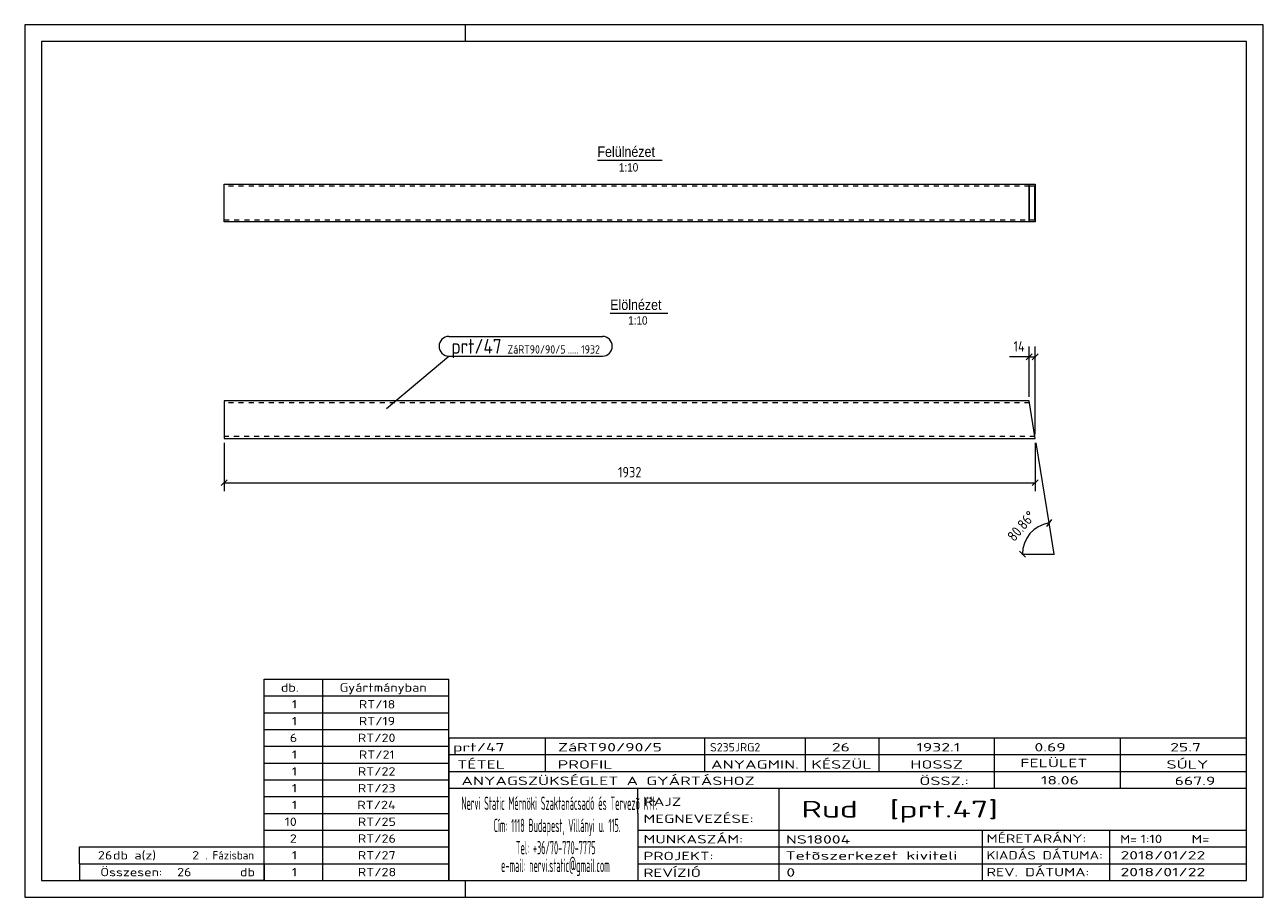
# Model space of a CAD drawing. Header units: millimetres. Extents: x 1 to 296, y 1 to 209.
import ezdxf

# ---------------------------------------------------------------- set-up
doc = ezdxf.new("R2010")
doc.units = ezdxf.units.MM
doc.header["$LTSCALE"] = 0.6
doc.linetypes.add('XKITLINE00', pattern=[0])
doc.linetypes.add('XKITLINE02', pattern=[4, 2, -2])
for name, color, linetype, lineweight in [('DrawingSheet', 5, 'Continuous', 0), ('OtherObjectType', 1, 'Continuous', 0), ('Part', 2, 'Continuous', 0), ('PartMark', 3, 'Continuous', 0), ('Z-DIMENSIONS', 1, 'Continuous', 0)]:
    doc.layers.add(name, color=color, linetype=linetype, lineweight=lineweight)
doc.styles.add('ARIAL', font='ARIAL.TTF')
doc.styles.add('ISOCPEUR', font='ISOCPEUR.TTF')

msp = doc.modelspace()

# ---------------------------------------------------------------- linework, layer by layer
at = {"layer": 'DrawingSheet', "color": 2, "linetype": 'XKITLINE00', "lineweight": 0}
for p, q in [((296, 209), (1, 209)), ((1, 209), (1, 1)), ((106, 205), (106, 209)), ((296, 1), (296, 209)), ((106, 1), (106, 5)), ((1, 1), (296, 1))]:
    msp.add_line(p, q, dxfattribs=at)
at = {"layer": 'DrawingSheet', "color": 3, "linetype": 'XKITLINE00', "lineweight": 0}
for p, q in [((292, 205), (5, 205)), ((5, 205), (5, 5)), ((292, 5), (292, 205)), ((5, 5), (292, 5))]:
    msp.add_line(p, q, dxfattribs=at)
at = {"layer": 'OtherObjectType', "color": 6, "linetype": 'XKITLINE00', "lineweight": 0}
for p, q in [((137.41, 176.75), (152.79, 176.75)), ((140.46, 140.25), (154.17, 140.25))]:
    msp.add_line(p, q, dxfattribs=at)
at = {"layer": 'OtherObjectType', "color": 7, "linetype": 'XKITLINE00', "lineweight": 0}
for p, q in [((58, 53), (102, 53)), ((58, 49), (58, 53)), ((72, 49), (72, 53)), ((102, 49), (102, 53)), ((58, 49), (102, 49)), ((58, 45), (58, 49)), ((72, 45), (72, 49)), ((102, 45), (102, 49)), ((58, 45), (102, 45)), ((58, 41), (58, 45)), ((72, 41), (72, 45)), ((102, 41), (102, 45)), ((58, 41), (102, 41)), ((58, 37), (58, 41)), ((72, 37), (72, 41)), ((102, 37), (102, 41)), ((102, 39), (292, 39)), ((102, 39), (102, 35)), ((102, 39), (292, 39)), ((125, 35), (125, 39)), ((163, 35), (163, 39)), ((187, 35), (187, 39)), ((204.5, 35), (204.5, 39)), ((232, 35), (232, 39)), ((262, 35), (262, 39)), ((292, 35), (292, 39)), ((58, 37), (102, 37)), ((58, 33), (58, 37)), ((72, 33), (72, 37)), ((102, 33), (102, 37)), ((58, 33), (102, 33)), ((58, 29), (58, 33)), ((72, 29), (72, 33)), ((102, 35), (292, 35)), ((102, 35), (102, 5)), ((102, 35), (292, 35)), ((102, 29), (102, 33)), ((125, 31), (125, 35)), ((163, 31), (163, 35)), ((187, 31), (187, 35)), ((204.5, 31), (204.5, 35)), ((232, 31), (232, 35)), ((262, 31), (262, 35)), ((292, 31), (292, 35)), ((102, 31), (292, 31)), ((232, 27), (232, 31)), ((262, 27), (262, 31)), ((292, 27), (292, 31)), ((58, 29), (102, 29)), ((58, 25), (58, 29)), ((72, 25), (72, 29)), ((102, 25), (102, 29)), ((102, 27), (292, 27)), ((147, 21), (147, 27)), ((180.7, 17), (180.7, 27)), ((292, 21), (292, 27)), ((58, 25), (102, 25)), ((58, 21), (58, 25)), ((72, 21), (72, 25)), ((102, 21), (102, 25)), ((58, 21), (102, 21)), ((58, 17), (58, 21)), ((72, 17), (72, 21)), ((102, 17), (102, 21)), ((147, 21), (147, 5)), ((292, 17), (292, 21)), ((58, 17), (102, 17)), ((58, 13), (58, 17)), ((72, 13), (72, 17)), ((102, 13), (102, 17)), ((147, 17), (292, 17)), ((180.7, 5), (180.7, 17)), ((229.16, 13), (229.16, 17)), ((259.5, 5), (259.5, 17)), ((292, 13), (292, 17)), ((14, 9), (14, 13)), ((14, 13), (58, 13)), ((14, 13), (58, 13)), ((58, 9), (58, 13)), ((58, 13), (102, 13)), ((58, 9), (58, 13)), ((72, 9), (72, 13)), ((102, 9), (102, 13)), ((147, 13), (292, 13)), ((229.16, 5), (229.16, 13)), ((292, 9), (292, 13)), ((14, 9), (58, 9)), ((14, 9), (14, 5)), ((14, 9), (58, 9)), ((58, 9), (58, 5)), ((58, 9), (102, 9)), ((58, 5), (58, 9)), ((72, 5), (72, 9)), ((102, 5), (102, 9)), ((147, 9), (292, 9)), ((292, 5), (292, 9)), ((58, 5), (14, 5)), ((58, 5), (102, 5)), ((102, 5), (292, 5)), ((139.5, 5), (292, 5))]:
    msp.add_line(p, q, dxfattribs=at)
at = {"layer": 'Part', "color": 2, "linetype": 'XKITLINE00', "lineweight": 0}
for p, q in [((48.5, 171), (241.71, 171)), ((48.5, 162), (48.5, 171)), ((240.26, 162), (240.26, 171)), ((241.63, 170.5), (240.34, 170.5)), ((240.34, 162.5), (240.34, 170.5)), ((241.63, 162.5), (241.63, 170.5)), ((241.71, 171), (241.71, 162)), ((240.34, 162.5), (241.63, 162.5)), ((240.26, 162), (48.5, 162)), ((241.71, 162), (240.26, 162)), ((48.5, 119.33), (48.5, 110.33)), ((240.26, 119.33), (48.5, 119.33)), ((241.71, 110.33), (240.26, 119.33)), ((48.5, 110.33), (241.71, 110.33))]:
    msp.add_line(p, q, dxfattribs=at)
at = {"layer": 'Part', "color": 7, "linetype": 'XKITLINE02', "lineweight": 0}
for p, q in [((240.34, 170.5), (48.5, 170.5)), ((48.5, 162.5), (240.34, 162.5)), ((240.34, 118.83), (48.5, 118.83)), ((241.63, 110.83), (48.5, 110.83))]:
    msp.add_line(p, q, dxfattribs=at)
at = {"layer": 'PartMark', "color": 7, "linetype": 'XKITLINE00', "lineweight": 0}
for p, q in [((102.02, 134.7), (138.6, 134.7)), ((87.17, 117.5), (102.02, 130)), ((102.02, 130), (138.6, 130))]:
    msp.add_line(p, q, dxfattribs=at)
for centre, start, end in [((102.02, 132.35), 90, 270), ((138.6, 132.35), 270, 90)]:
    msp.add_arc(centre, 2.35, start, end, dxfattribs=at)
at = {"layer": 'Z-DIMENSIONS', "color": 7, "linetype": 'XKITLINE00', "lineweight": 0}
for p, q in [((240.26, 129.83), (235.59, 129.83)), ((240.26, 129.83), (235.59, 129.83)), ((240.97, 130.54), (239.55, 129.12)), ((240.26, 120.33), (240.26, 132.33)), ((240.26, 129.83), (241.71, 129.83)), ((242.41, 130.54), (241, 129.12)), ((241.71, 111.33), (241.71, 132.33)), ((48.5, 109.33), (48.5, 97.83)), ((241.71, 109.33), (241.71, 97.83)), ((241.86, 109.34), (244.94, 90.22)), ((49.21, 100.54), (47.79, 99.12)), ((242.41, 100.54), (241, 99.12)), ((48.5, 99.83), (241.71, 99.83)), ((245.53, 91.03), (244.36, 89.41)), ((244.94, 90.22), (246.13, 82.82)), ((237.93, 83.52), (239.34, 82.11)), ((238.63, 82.82), (246.13, 82.82))]:
    msp.add_line(p, q, dxfattribs=at)
msp.add_arc((246.13, 82.82), 7.5, 99.1397, 180, dxfattribs=at)
at = {"layer": 'Z-DIMENSIONS', "color": 3}
for p in [(240.26, 129.83), (241.71, 129.83), (48.5, 99.83), (241.71, 99.83)]:
    msp.add_point(p, dxfattribs=at)
at = {"layer": 'Z-DIMENSIONS', "color": 7}
for p in [(244.94, 90.22), (238.63, 82.82), (246.13, 82.82)]:
    msp.add_point(p, dxfattribs=at)

# ---------------------------------------------------------------- texts
at = {"layer": 'OtherObjectType', "color": 6, "style": 'ARIAL', "width": 0.85}
for s, height, p in [('Felülnézet', 2.5, (137.41, 177.5)), ('1:10', 2, (142.51, 174)), ('Elölnézet', 2.5, (140.46, 141)), ('1:10', 2, (144.72, 137.5))]:
    msp.add_text(s, height=height, dxfattribs=at).set_placement(p)
at = {"layer": 'OtherObjectType', "color": 7, "style": 'ISOCPEUR'}
for s, height, width, p in [('db.', 2, 1.211571, (62, 50)), ('Gyártmányban', 2, 1.211571, (76, 50)), ('1', 2, 1.211571, (64.63, 46)), ('RT/18', 2, 1.211571, (80.57, 46)), ('1', 2, 1.211571, (64.63, 42)), ('RT/19', 2, 1.211571, (80.57, 42)), ('6', 2, 1.211571, (64.14, 38)), ('RT/20', 2, 1.211571, (80.33, 38)), ('1', 2, 1.211571, (64.63, 34)), ('RT/21', 2, 1.211571, (80.57, 34)), ('prt/47', 2, 1.525501, (103, 35.76)), ('ZáRT90/90/5', 2, 1.525501, (128, 35.76)), ('S235JRG2', 2, 1.02, (164.22, 35.76)), ('26', 2, 1.525501, (193.24, 35.76)), ('1932.1', 2, 1.525501, (213.39, 35.76)), ('0.69', 2, 1.525501, (241.51, 35.76)), ('25.7', 2, 1.525501, (273.83, 35.76)), ('TÉTEL', 2, 1.525501, (104, 31.66)), ('PROFIL', 2, 1.525501, (127.96, 31.66)), ('ANYAGMIN.', 2, 1.525501, (164.47, 31.66)), ('KÉSZÜL', 2, 1.525501, (188.37, 31.66)), ('HOSSZ', 2, 1.525501, (211.96, 31.66)), ('FELÜLET', 2, 1.525501, (238.13, 32)), ('SÚLY', 2, 1.525501, (272.96, 31.66)), ('1', 2, 1.211571, (64.63, 30)), ('RT/22', 2, 1.211571, (80.33, 30)), ('ANYAGSZÜKSÉGLET A GYÁRTÁSHOZ', 2, 1.525501, (105, 27.75)), ('ÖSSZ.:', 2, 1.525501, (214.1, 27.75)), ('18.06', 2, 1.525501, (243.05, 27.88)), ('667.9', 2, 1.525501, (274.9, 27.75)), ('1', 2, 1.211571, (64.63, 26)), ('RT/23', 2, 1.211571, (80.33, 26)), ('1', 2, 1.211571, (64.63, 22)), ('RT/24', 2, 1.211571, (80.2, 22)), ('Nervi Static Mérnöki\xa0Szaktanácsadó\xa0és\xa0Tervezõ Kft.', 3.1765, 0.403093, (105, 21.82)), ('RAJZ', 2, 1.445, (148.38, 22.78)), ('Rud  [prt.47]', 4, 1.474651, (186, 20)), ('MEGNEVEZÉSE:', 2, 1.445, (148.38, 18.72)), ('10', 2, 1.211571, (62.92, 18)), ('RT/25', 2, 1.211571, (80.33, 18)), ('Cím:\xa01118 Budapest, Villányi u. 115.', 3.1765, 0.403093, (112.69, 16.53)), ('2', 2, 1.211571, (64.14, 14)), ('RT/26', 2, 1.211571, (80.33, 14)), ('MUNKASZÁM:', 2, 1.445, (148.38, 13.84)), ('NS18004', 2, 1.525501, (182.28, 13.78)), ('MÉRETARÁNY:', 2, 1.36, (230.1, 14)), ('M=', 2, 1.211571, (261.91, 13.84)), ('1:10', 2, 1.275, (266.79, 13.9)), ('M=', 2, 1.275, (278.95, 13.87)), ('26', 2, 1.211571, (18.43, 10)), ('db a(z)', 2, 1.211571, (22, 10)), ('2', 2, 1.211571, (40.86, 10)), ('. Fázisban', 2, 0.935, (44, 10)), ('1', 2, 1.211571, (64.63, 10)), ('RT/27', 2, 1.211571, (80.33, 10)), ('Tel:\xa0+36/70-770-7775', 3.1765, 0.403093, (117.97, 11.24)), ('PROJEKT:', 2, 1.445, (148.38, 9.84)), ('Tetõszerkezet kiviteli ', 2, 1.525501, (182.2, 9.94)), ('KIADÁS DÁTUMA:', 2, 1.275, (230.1, 10)), ('2018/01/22', 2, 1.525501, (262, 10)), ('e-mail:\xa0nervi.static@gmail.com', 3.1765, 0.403093, (114.45, 7)), ('Összesen:            db', 2, 1.211571, (19, 6)), ('26', 2, 1.211571, (37.29, 6)), ('1', 2, 1.211571, (64.63, 6)), ('RT/28', 2, 1.211571, (80.33, 6)), ('REVÍZIÓ', 2, 1.445, (148.38, 5.84)), ('0', 2, 1.525501, (182.41, 5.92)), ('REV. DÁTUMA:', 2, 1.36, (230.1, 6)), ('2018/01/22', 2, 1.525501, (262, 6))]:
    msp.add_text(s, height=height, dxfattribs=dict(at, width=width)).set_placement(p)
at = {"layer": 'PartMark', "color": 3, "style": 'ISOCPEUR', "width": 0.85}
msp.add_text('prt/47', height=3.5, dxfattribs=at).set_placement((102.62, 130.6))
at = {"layer": 'PartMark', "color": 4, "style": 'ISOCPEUR', "width": 0.85}
for s, p in [('ZáRT90/90/5', (116, 130.6)), ('.....', (130.35, 130.6)), ('1932', (133.53, 130.6))]:
    msp.add_text(s, height=2, dxfattribs=at).set_placement(p)
at = {"layer": 'Z-DIMENSIONS', "color": 3, "style": 'ISOCPEUR', "width": 0.85}
for s, p in [('14', (236.53, 131.08)), ('1932', (142.31, 101.08))]:
    msp.add_text(s, height=2.5, dxfattribs=at).set_placement(p)
msp.add_text('80.86°', height=2.5, rotation=49.5723, dxfattribs=at).set_placement((236.71, 85.62))

doc.saveas('drawing.dxf')
